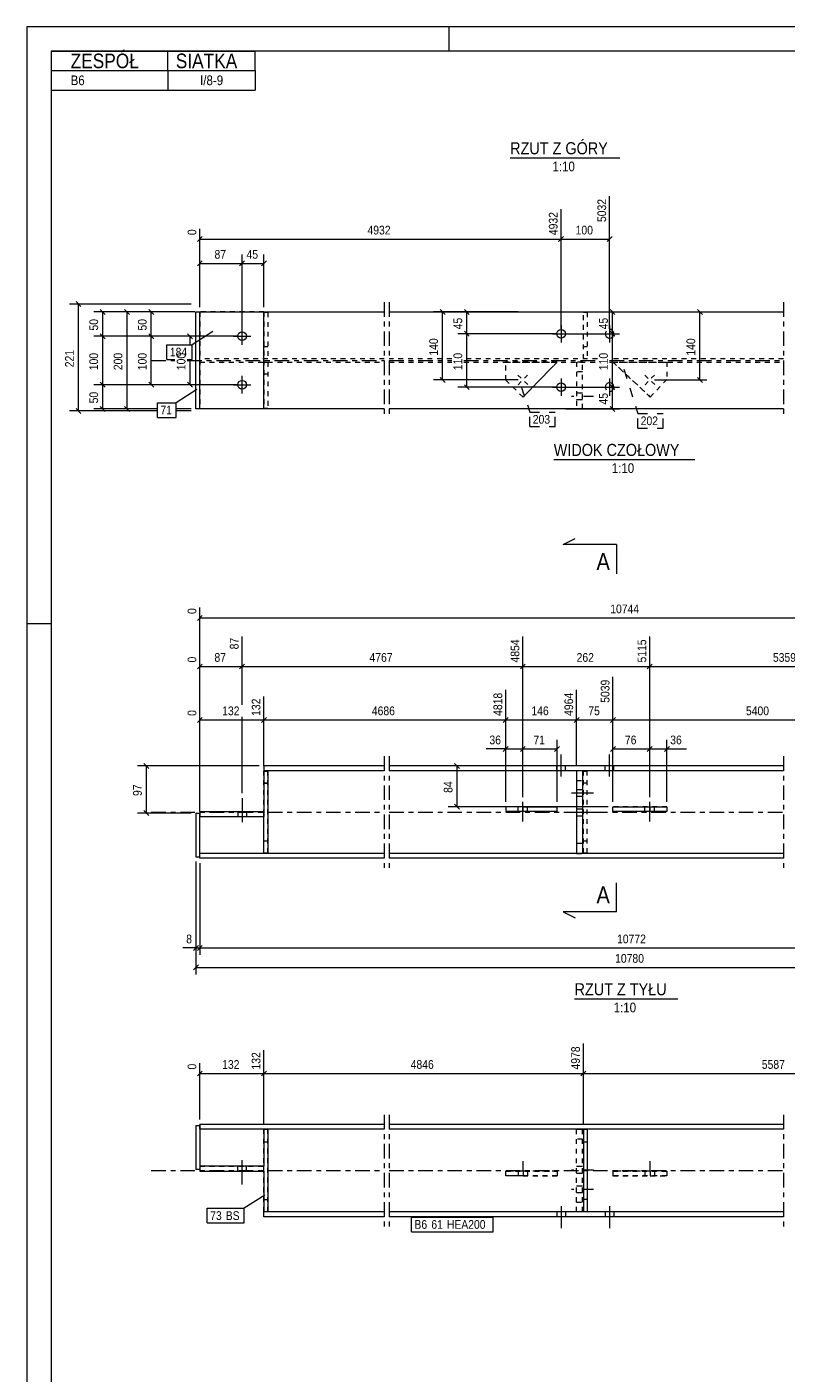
# Model space of a CAD drawing. Header units: millimetres. Extents: x 0 to 297, y 0 to 420.
# Tile 2 of 3: x 0 to 156, y 143 to 420. Entities that reach past the tile are written whole.
import ezdxf

# ---------------------------------------------------------------- set-up
doc = ezdxf.new("R2010")
doc.units = ezdxf.units.MM
for name, pattern in [('XKITLINE00', [0]), ('XKITLINE01', [4, 1, -1, 1, -1]), ('XKITLINE02', [4, 2, -2]), ('XKITLINE03', [6, 3, -1, 1, -1])]:
    doc.linetypes.add(name, pattern=pattern)
for name, color, linetype, lineweight in [('Arkusz rysunku', 3, 'Continuous', 0), ('Element', 2, 'Continuous', 0), ('Inny typ obiektu', 7, 'Continuous', 0), ('Przekrój', 7, 'Continuous', 0), ('Wymiar', 4, 'Continuous', 0), ('Znak elementu', 2, 'Continuous', 0), ('Śruba', 3, 'Continuous', 0)]:
    doc.layers.add(name, color=color, linetype=linetype, lineweight=lineweight)
doc.styles.add('ARIAL', font='ARIAL.TTF')

msp = doc.modelspace()

# ---------------------------------------------------------------- linework, layer by layer
at = {"layer": 'Arkusz rysunku', "linetype": 'XKITLINE00', "lineweight": 0}
for p, q in [((297, 420), (0, 420)), ((0, 420), (0, 0)), ((87, 415), (87, 420)), ((292, 415), (5, 415)), ((5, 415), (5, 5)), ((5, 297), (0, 297))]:
    msp.add_line(p, q, dxfattribs=at)
at = {"layer": 'Element', "linetype": 'XKITLINE00', "lineweight": 0}
for p, q in [((34.82, 341.28), (34.82, 361.28)), ((34.82, 361.28), (35.62, 361.28)), ((35.62, 341.28), (35.62, 361.28)), ((35.62, 361.28), (48.82, 361.28)), ((48.82, 341.28), (48.82, 361.28)), ((48.82, 361.28), (73.62, 361.28)), ((74.62, 361.28), (155.84, 361.28)), ((35.62, 341.28), (34.82, 341.28)), ((73.62, 341.28), (35.62, 341.28)), ((48.82, 341.28), (35.62, 341.28)), ((155.84, 341.28), (74.62, 341.28)), ((73.62, 267.73), (48.82, 267.73)), ((48.82, 267.73), (48.82, 266.73)), ((48.82, 266.73), (48.82, 266.68)), ((73.62, 266.73), (48.82, 266.73)), ((49.62, 266.68), (48.82, 266.68)), ((48.82, 266.68), (48.82, 258.32)), ((49.62, 266.68), (49.62, 249.78)), ((155.84, 267.73), (74.62, 267.73)), ((155.84, 266.73), (74.62, 266.73)), ((113.23, 266.73), (113.23, 249.73)), ((114.43, 266.73), (114.43, 249.73)), ((34.82, 258.03), (34.82, 249.03)), ((34.82, 258.03), (35.62, 258.03)), ((35.62, 258.32), (48.82, 258.32)), ((35.62, 258.32), (35.62, 257.32)), ((35.62, 249.03), (35.62, 258.03)), ((48.82, 258.32), (48.82, 257.32)), ((98.62, 259.32), (98.62, 258.32)), ((102.21, 259.32), (98.62, 259.32)), ((102.21, 258.32), (98.62, 258.32)), ((98.62, 258.32), (98.62, 258.32)), ((102.21, 258.32), (102.21, 259.32)), ((102.21, 259.32), (109.2, 259.32)), ((109.2, 258.32), (102.21, 258.32)), ((109.2, 258.32), (109.2, 259.32)), ((120.72, 258.32), (120.72, 259.32)), ((120.72, 259.32), (128.41, 259.32)), ((128.41, 258.32), (120.72, 258.32)), ((128.41, 258.32), (128.41, 259.32)), ((128.41, 259.32), (131.84, 259.32)), ((131.84, 258.32), (128.41, 258.32)), ((131.84, 259.32), (131.84, 258.32)), ((131.84, 258.32), (131.84, 258.32)), ((35.62, 257.32), (48.82, 257.32)), ((48.82, 249.78), (48.82, 257.32)), ((35.62, 248.73), (35.62, 249.73)), ((73.62, 249.73), (35.62, 249.73)), ((49.62, 249.78), (48.82, 249.78)), ((155.84, 249.73), (74.62, 249.73)), ((34.82, 249.03), (35.62, 249.03)), ((73.62, 248.73), (35.62, 248.73)), ((155.84, 248.73), (74.62, 248.73)), ((35.62, 193.57), (34.82, 193.57)), ((34.82, 193.57), (34.82, 184.57)), ((35.62, 192.87), (35.62, 193.87)), ((73.62, 193.87), (35.62, 193.87)), ((35.62, 193.57), (35.62, 184.57)), ((73.62, 192.87), (35.62, 192.87)), ((49.62, 192.82), (48.82, 192.82)), ((48.82, 192.82), (48.82, 185.28)), ((49.62, 192.82), (49.62, 175.92)), ((155.84, 193.87), (74.62, 193.87)), ((155.84, 192.87), (74.62, 192.87)), ((115.43, 192.82), (114.63, 192.82)), ((114.63, 192.82), (114.63, 175.92)), ((115.43, 192.82), (115.43, 175.92)), ((35.62, 184.57), (34.82, 184.57)), ((48.82, 185.28), (35.62, 185.28)), ((35.62, 185.28), (35.62, 184.28)), ((35.62, 184.28), (48.82, 184.28)), ((48.82, 184.28), (48.82, 185.28)), ((48.82, 184.28), (48.82, 175.92)), ((48.82, 174.87), (48.82, 175.92)), ((48.82, 175.92), (49.62, 175.92)), ((73.62, 175.87), (48.82, 175.87)), ((73.62, 174.87), (48.82, 174.87)), ((155.84, 175.87), (74.62, 175.87)), ((155.84, 174.87), (74.62, 174.87)), ((114.63, 175.92), (115.43, 175.92))]:
    msp.add_line(p, q, dxfattribs=at)
at = {"layer": 'Element', "linetype": 'XKITLINE01', "lineweight": 0}
for p, q in [((35.62, 361.28), (35.62, 350.82)), ((48.82, 361.28), (35.62, 361.28)), ((35.62, 361.28), (35.62, 341.28)), ((48.82, 361.28), (48.82, 341.28)), ((48.82, 351.6), (48.82, 361.2)), ((48.82, 361.2), (49.62, 361.2)), ((49.62, 361.2), (49.62, 351.6)), ((114.63, 351.6), (114.63, 361.2)), ((114.63, 361.2), (115.43, 361.2)), ((115.43, 361.2), (115.43, 351.6)), ((49.62, 354.1), (48.82, 354.1)), ((115.43, 354.1), (114.63, 354.1)), ((73.62, 351.6), (35.62, 351.6)), ((35.62, 341.28), (35.62, 350.95)), ((35.62, 350.95), (73.62, 350.95)), ((49.62, 351.6), (48.82, 351.6)), ((48.82, 341.35), (48.82, 350.95)), ((48.82, 350.95), (49.62, 350.95)), ((49.62, 350.95), (49.62, 341.35)), ((87.5, 351.6), (74.62, 351.6)), ((74.62, 350.95), (87.5, 350.95)), ((117.5, 351.6), (90.02, 351.6)), ((90.02, 350.95), (117.5, 350.95)), ((98.62, 350.95), (109.2, 350.95)), ((98.62, 347.22), (98.62, 350.95)), ((109.2, 350.95), (98.62, 350.95)), ((109.2, 350.95), (102.21, 343.74)), ((102.21, 343.74), (109.2, 350.95)), ((109.2, 350.95), (109.2, 350.95)), ((114.43, 350.95), (113.23, 350.95)), ((113.23, 350.95), (113.23, 341.35)), ((114.43, 341.35), (114.43, 350.95)), ((115.43, 351.6), (114.63, 351.6)), ((155.84, 351.6), (120.02, 351.6)), ((120.02, 350.95), (155.84, 350.95)), ((120.72, 350.95), (131.84, 350.95)), ((128.41, 343.73), (120.72, 350.95)), ((120.72, 350.95), (120.72, 350.95)), ((120.72, 350.95), (131.84, 350.95)), ((120.72, 350.95), (128.41, 343.73)), ((131.84, 350.95), (131.84, 347.37)), ((49.62, 348.45), (48.82, 348.45)), ((102.21, 343.74), (98.62, 347.22)), ((102.21, 343.74), (98.62, 347.22)), ((114.43, 348.95), (113.23, 348.95)), ((131.84, 347.37), (128.41, 343.73)), ((128.41, 343.73), (131.84, 347.37)), ((49.62, 341.35), (48.82, 341.35)), ((73.62, 341.28), (48.82, 341.28)), ((155.84, 341.28), (74.62, 341.28)), ((102.21, 343.74), (102.21, 343.74)), ((113.23, 341.35), (114.43, 341.35)), ((128.41, 343.73), (128.41, 343.73)), ((73.62, 267.73), (48.82, 267.73)), ((48.82, 266.73), (48.82, 257.32)), ((48.82, 249.78), (48.82, 266.68)), ((48.82, 266.68), (49.62, 266.68)), ((49.62, 249.78), (49.62, 266.68)), ((155.84, 267.73), (74.62, 267.73)), ((114.43, 266.73), (113.23, 266.73)), ((114.63, 249.78), (114.63, 266.68)), ((114.63, 266.68), (115.43, 266.68)), ((115.43, 249.78), (115.43, 266.68)), ((49.62, 264.18), (48.82, 264.18)), ((48.82, 264.18), (49.62, 264.18)), ((113.23, 264.73), (114.43, 264.73)), ((115.43, 264.18), (114.63, 264.18)), ((48.82, 257.32), (48.82, 258.32)), ((98.62, 259.32), (98.62, 259.32)), ((109.2, 259.32), (98.62, 259.32)), ((98.62, 258.32), (109.2, 258.32)), ((131.84, 259.32), (120.72, 259.32)), ((120.72, 258.32), (131.84, 258.32)), ((131.84, 259.32), (131.84, 259.32)), ((35.62, 257.32), (48.82, 257.32)), ((35.62, 249.73), (35.62, 257.32)), ((35.62, 257.32), (48.82, 257.32)), ((35.62, 248.73), (35.62, 249.73)), ((48.82, 252.28), (49.62, 252.28)), ((48.82, 252.28), (49.62, 252.28)), ((49.62, 249.78), (48.82, 249.78)), ((114.43, 251.73), (113.23, 251.73)), ((113.23, 249.73), (114.43, 249.73)), ((114.63, 252.28), (115.43, 252.28)), ((115.43, 249.78), (114.63, 249.78)), ((35.62, 193.87), (35.62, 185.28)), ((49.62, 192.82), (48.82, 192.82)), ((48.82, 175.92), (48.82, 192.82)), ((49.62, 175.92), (49.62, 192.82)), ((113.23, 175.87), (113.23, 192.87)), ((113.23, 192.87), (114.43, 192.87)), ((114.43, 175.87), (114.43, 192.87)), ((48.82, 190.32), (49.62, 190.32)), ((48.82, 190.32), (49.62, 190.32)), ((114.43, 190.87), (113.23, 190.87)), ((114.63, 190.32), (115.43, 190.32)), ((35.62, 185.28), (48.82, 185.28)), ((35.62, 185.28), (48.82, 185.28)), ((48.82, 175.87), (48.82, 185.28)), ((48.82, 184.28), (48.82, 185.28)), ((98.62, 184.28), (109.2, 184.28)), ((102.21, 184.28), (98.62, 184.28)), ((98.62, 184.28), (98.62, 184.28)), ((98.62, 183.28), (98.62, 184.28)), ((109.2, 183.28), (98.62, 183.28)), ((102.21, 183.28), (98.62, 183.28)), ((109.2, 184.28), (102.21, 184.28)), ((102.21, 184.28), (102.21, 183.28)), ((102.21, 183.28), (109.2, 183.28)), ((109.2, 184.28), (109.2, 183.28)), ((120.72, 184.28), (131.84, 184.28)), ((128.41, 184.28), (120.72, 184.28)), ((120.72, 184.28), (120.72, 183.28)), ((131.84, 183.28), (120.72, 183.28)), ((120.72, 183.28), (128.41, 183.28)), ((131.84, 184.28), (128.41, 184.28)), ((128.41, 184.28), (128.41, 183.28)), ((128.41, 183.28), (131.84, 183.28)), ((131.84, 184.28), (131.84, 184.28)), ((131.84, 184.28), (131.84, 183.28)), ((48.82, 178.42), (49.62, 178.42)), ((48.82, 178.42), (49.62, 178.42)), ((113.23, 177.87), (114.43, 177.87)), ((115.43, 178.42), (114.63, 178.42)), ((48.82, 175.92), (49.62, 175.92)), ((48.82, 174.87), (48.82, 175.87)), ((114.43, 175.87), (113.23, 175.87))]:
    msp.add_line(p, q, dxfattribs=at)
at = {"layer": 'Element', "linetype": 'XKITLINE03', "lineweight": 0}
for p, q in [((73.62, 363.28), (73.62, 339.28)), ((74.62, 363.28), (74.62, 339.28)), ((155.83, 363.28), (155.83, 339.28)), ((25.62, 351.28), (30.5, 351.28)), ((33.02, 351.28), (73.62, 351.28)), ((74.62, 351.28), (87.5, 351.28)), ((90.02, 351.28), (117.5, 351.28)), ((120.02, 351.28), (155.84, 351.28)), ((73.62, 269.73), (73.62, 246.73)), ((74.62, 269.73), (74.62, 246.73)), ((155.83, 269.73), (155.83, 246.73)), ((25.62, 258.23), (73.62, 258.23)), ((74.62, 258.23), (155.84, 258.23)), ((73.62, 195.87), (73.62, 172.87)), ((74.62, 195.87), (74.62, 172.87)), ((155.83, 195.87), (155.83, 172.87)), ((25.62, 184.37), (73.62, 184.37)), ((74.62, 184.37), (155.84, 184.37))]:
    msp.add_line(p, q, dxfattribs=at)
at = {"layer": 'Inny typ obiektu', "linetype": 'XKITLINE00', "lineweight": 0}
for p, q in [((5, 415), (47, 415)), ((5, 415), (5, 411)), ((29, 411), (29, 415)), ((47, 411), (47, 415)), ((5, 411), (47, 411)), ((5, 411), (5, 407)), ((29, 411), (29, 407)), ((47, 411), (47, 407)), ((5, 407), (47, 407)), ((99.54, 393), (122.13, 393)), ((108.52, 330.85), (137.6, 330.85)), ((112.81, 219.73), (134.11, 219.73))]:
    msp.add_line(p, q, dxfattribs=at)
at = {"layer": 'Przekrój', "linetype": 'XKITLINE00', "lineweight": 0}
for p, q in [((110.43, 313.35), (112.93, 314.6)), ((115.43, 313.35), (110.43, 313.35)), ((121.43, 313.35), (115.43, 313.35)), ((121.43, 313.35), (121.43, 307.35)), ((121.43, 237.66), (121.43, 243.66)), ((110.43, 237.66), (112.93, 236.41)), ((115.43, 237.66), (110.43, 237.66)), ((121.43, 237.66), (115.43, 237.66))]:
    msp.add_line(p, q, dxfattribs=at)
at = {"layer": 'Wymiar', "linetype": 'XKITLINE00', "lineweight": 0}
for p, q in [((120.03, 357.78), (120.03, 385.14)), ((110.03, 357.78), (110.03, 382.44)), ((110.03, 357.78), (110.03, 382.44)), ((35.62, 362.28), (35.62, 378.43)), ((36.13, 376.79), (35.11, 375.77)), ((35.62, 376.28), (110.03, 376.28)), ((110.54, 376.79), (109.52, 375.77)), ((110.54, 376.79), (109.52, 375.77)), ((110.03, 376.28), (120.03, 376.28)), ((120.54, 376.79), (119.52, 375.77)), ((36.13, 371.79), (35.11, 370.77)), ((35.62, 362.28), (35.62, 373.14)), ((44.83, 371.79), (43.81, 370.77)), ((44.83, 371.79), (43.81, 370.77)), ((44.32, 357.28), (44.32, 373.14)), ((44.32, 357.28), (44.32, 373.14)), ((49.33, 371.79), (48.31, 370.77)), ((48.82, 362.28), (48.82, 373.14)), ((35.62, 371.28), (44.32, 371.28)), ((44.32, 371.28), (48.82, 371.28)), ((10.11, 363.42), (11.13, 362.4)), ((33.82, 362.91), (8.76, 362.91)), ((10.62, 340.87), (10.62, 362.91)), ((34.62, 361.28), (13.76, 361.28)), ((15.11, 361.79), (16.13, 360.77)), ((15.62, 356.28), (15.62, 361.28)), ((34.62, 361.28), (18.76, 361.28)), ((20.11, 361.79), (21.13, 360.77)), ((20.62, 341.28), (20.62, 361.28)), ((34.62, 361.28), (23.76, 361.28)), ((25.11, 361.79), (26.13, 360.77)), ((25.62, 356.28), (25.62, 361.28)), ((101.16, 361.28), (83.76, 361.28)), ((85.11, 361.79), (86.13, 360.77)), ((85.62, 347.28), (85.62, 361.28)), ((101.16, 361.28), (88.76, 361.28)), ((90.11, 361.79), (91.13, 360.77)), ((90.62, 356.78), (90.62, 361.28)), ((111.03, 361.28), (122.06, 361.28)), ((120.11, 361.79), (121.13, 360.77)), ((120.62, 356.78), (120.62, 361.28)), ((129.3, 361.28), (140.06, 361.28)), ((138.11, 361.79), (139.13, 360.77)), ((138.62, 347.26), (138.62, 361.28)), ((43.32, 356.28), (13.76, 356.28)), ((43.32, 356.28), (13.76, 356.28)), ((15.11, 356.79), (16.13, 355.77)), ((15.11, 356.79), (16.13, 355.77)), ((15.62, 346.28), (15.62, 356.28)), ((43.32, 356.28), (23.76, 356.28)), ((43.32, 356.28), (23.76, 356.28)), ((25.11, 356.79), (26.13, 355.77)), ((25.11, 356.79), (26.13, 355.77)), ((25.62, 346.28), (25.62, 356.28)), ((43.32, 356.28), (31.76, 356.28)), ((33.11, 356.79), (34.13, 355.77)), ((33.62, 354.51), (33.62, 356.28)), ((109.03, 356.78), (88.76, 356.78)), ((109.03, 356.78), (88.76, 356.78)), ((90.11, 357.29), (91.13, 356.27)), ((90.11, 357.29), (91.13, 356.27)), ((90.62, 345.78), (90.62, 356.78)), ((111.03, 356.78), (122.06, 356.78)), ((111.03, 356.78), (122.06, 356.78)), ((120.11, 357.29), (121.13, 356.27)), ((120.11, 357.29), (121.13, 356.27)), ((120.62, 345.78), (120.62, 356.78)), ((33.62, 346.28), (33.62, 351.51)), ((15.11, 346.79), (16.13, 345.77)), ((15.11, 346.79), (16.13, 345.77)), ((25.11, 346.79), (26.13, 345.77)), ((33.11, 346.79), (34.13, 345.77)), ((101.16, 347.28), (83.76, 347.28)), ((85.11, 347.79), (86.13, 346.77)), ((129.3, 347.26), (140.06, 347.26)), ((138.11, 347.77), (139.13, 346.75)), ((43.32, 346.28), (13.76, 346.28)), ((43.32, 346.28), (13.76, 346.28)), ((15.62, 341.28), (15.62, 346.28)), ((43.32, 346.28), (23.76, 346.28)), ((43.32, 346.28), (31.76, 346.28)), ((109.03, 345.78), (88.76, 345.78)), ((90.11, 346.29), (91.13, 345.27)), ((111.03, 345.78), (122.06, 345.78)), ((111.03, 345.78), (122.06, 345.78)), ((120.11, 346.29), (121.13, 345.27)), ((120.11, 346.29), (121.13, 345.27)), ((120.62, 341.28), (120.62, 345.78)), ((10.11, 341.38), (11.13, 340.36)), ((26.9, 341.28), (13.76, 341.28)), ((15.11, 341.79), (16.13, 340.77)), ((26.9, 341.28), (18.76, 341.28)), ((20.11, 341.79), (21.13, 340.77)), ((33.82, 341.28), (30.77, 341.28)), ((33.82, 341.28), (30.77, 341.28)), ((111.03, 341.28), (122.06, 341.28)), ((120.11, 341.79), (121.13, 340.77)), ((26.9, 340.87), (8.76, 340.87)), ((33.82, 340.87), (30.77, 340.87)), ((35.62, 258.32), (35.62, 300.38)), ((36.13, 298.74), (35.11, 297.72)), ((35.62, 298.23), (211.38, 298.23)), ((44.32, 280.35), (44.32, 294.42)), ((44.32, 280.35), (44.32, 294.42)), ((102.16, 261.32), (102.16, 294.39)), ((102.16, 261.32), (102.16, 294.39)), ((128.3, 261.32), (128.3, 294.39)), ((128.3, 261.32), (128.3, 294.39)), ((36.13, 288.74), (35.11, 287.72)), ((35.62, 258.32), (35.62, 290.38)), ((44.83, 288.74), (43.81, 287.72)), ((44.83, 288.74), (43.81, 287.72)), ((102.66, 288.74), (101.65, 287.72)), ((102.66, 288.74), (101.65, 287.72)), ((128.81, 288.74), (127.79, 287.72)), ((128.81, 288.74), (127.79, 287.72)), ((35.62, 288.23), (44.32, 288.23)), ((44.32, 288.23), (102.16, 288.23)), ((102.16, 288.23), (128.3, 288.23)), ((120.72, 260.32), (120.72, 286.09)), ((120.72, 260.32), (120.72, 286.09)), ((128.3, 288.23), (184.37, 288.23)), ((98.62, 260.32), (98.62, 283.39)), ((98.62, 260.32), (98.62, 283.39)), ((113.23, 267.73), (113.23, 283.39)), ((113.23, 267.73), (113.23, 283.39)), ((48.82, 267.68), (48.82, 282.05)), ((48.82, 267.68), (48.82, 282.05)), ((36.13, 277.74), (35.11, 276.72)), ((35.62, 258.32), (35.62, 279.38)), ((44.32, 262.12), (44.32, 277.83)), ((44.32, 262.12), (44.32, 277.83)), ((49.33, 277.74), (48.31, 276.72)), ((49.33, 277.74), (48.31, 276.72)), ((99.13, 277.74), (98.11, 276.72)), ((99.13, 277.74), (98.11, 276.72)), ((113.74, 277.74), (112.72, 276.72)), ((113.74, 277.74), (112.72, 276.72)), ((121.23, 277.74), (120.21, 276.72)), ((121.23, 277.74), (120.21, 276.72)), ((35.62, 277.23), (48.82, 277.23)), ((48.82, 277.23), (98.62, 277.23)), ((98.62, 277.23), (113.23, 277.23)), ((113.23, 277.23), (120.72, 277.23)), ((120.72, 277.23), (180.84, 277.23)), ((98.62, 260.32), (98.62, 273.09)), ((102.16, 261.32), (102.16, 273.09)), ((102.16, 261.32), (102.16, 273.09)), ((109.2, 260.32), (109.2, 273.09)), ((120.72, 260.32), (120.72, 273.09)), ((128.3, 261.32), (128.3, 273.09)), ((128.3, 261.32), (128.3, 273.09)), ((131.84, 260.32), (131.84, 273.09)), ((98.62, 271.23), (94.6, 271.23)), ((98.62, 271.23), (94.6, 271.23)), ((99.13, 271.74), (98.11, 270.72)), ((98.62, 271.23), (102.16, 271.23)), ((102.66, 271.74), (101.65, 270.72)), ((102.66, 271.74), (101.65, 270.72)), ((102.16, 271.23), (109.2, 271.23)), ((109.71, 271.74), (108.69, 270.72)), ((121.23, 271.74), (120.21, 270.72)), ((120.72, 271.23), (128.3, 271.23)), ((128.81, 271.74), (127.79, 270.72)), ((128.81, 271.74), (127.79, 270.72)), ((128.3, 271.23), (131.84, 271.23)), ((132.34, 271.74), (131.33, 270.72)), ((131.84, 271.23), (135.86, 271.23)), ((131.84, 271.23), (135.86, 271.23)), ((47.82, 267.73), (22.76, 267.73)), ((24.11, 268.24), (25.13, 267.22)), ((24.62, 258.03), (24.62, 267.73)), ((97.62, 267.73), (86.76, 267.73)), ((88.11, 268.24), (89.13, 267.22)), ((88.62, 259.32), (88.62, 267.73)), ((33.82, 258.03), (22.76, 258.03)), ((24.11, 258.54), (25.13, 257.52)), ((119.72, 259.32), (86.76, 259.32)), ((88.11, 259.83), (89.13, 258.81)), ((34.82, 248.03), (34.82, 224.79)), ((34.82, 248.03), (34.82, 228.79)), ((35.62, 247.73), (35.62, 228.79)), ((35.62, 247.73), (35.62, 228.79)), ((34.82, 230.23), (32.13, 230.23)), ((34.82, 230.23), (32.13, 230.23)), ((35.33, 230.74), (34.31, 229.72)), ((34.82, 230.23), (35.62, 230.23)), ((36.13, 230.74), (35.11, 229.72)), ((36.13, 230.74), (35.11, 229.72)), ((35.62, 230.23), (214.18, 230.23)), ((35.33, 226.74), (34.31, 225.72)), ((34.82, 226.23), (214.18, 226.23)), ((48.82, 193.82), (48.82, 209.2)), ((48.82, 193.82), (48.82, 209.2)), ((114.63, 193.82), (114.63, 210.53)), ((114.63, 193.82), (114.63, 210.53)), ((35.62, 194.87), (35.62, 206.53)), ((36.13, 204.88), (35.11, 203.86)), ((35.62, 204.37), (48.82, 204.37)), ((49.33, 204.88), (48.31, 203.86)), ((49.33, 204.88), (48.31, 203.86)), ((48.82, 204.37), (114.63, 204.37)), ((115.14, 204.88), (114.12, 203.86)), ((115.14, 204.88), (114.12, 203.86)), ((114.63, 204.37), (193.48, 204.37))]:
    msp.add_line(p, q, dxfattribs=at)
at = {"layer": 'Znak elementu', "linetype": 'XKITLINE00', "lineweight": 0}
for p, q in [((38.29, 357.25), (34.05, 354.51)), ((28.84, 354.51), (34.05, 354.51)), ((28.84, 351.51), (28.84, 354.51)), ((34.05, 351.51), (34.05, 354.51)), ((28.84, 351.51), (30.5, 351.51)), ((33.02, 351.51), (34.05, 351.51)), ((35.01, 345.31), (30.77, 342.56)), ((26.9, 342.56), (30.77, 342.56)), ((26.9, 339.56), (26.9, 342.56)), ((30.77, 339.56), (30.77, 342.56)), ((26.9, 339.56), (30.77, 339.56)), ((49.01, 179.33), (44.77, 176.59)), ((37.15, 176.59), (44.77, 176.59)), ((37.15, 173.59), (37.15, 176.59)), ((44.77, 173.59), (44.77, 176.59)), ((79.22, 174.77), (96.05, 174.77)), ((79.22, 171.77), (79.22, 174.77)), ((96.05, 171.77), (96.05, 174.77)), ((37.15, 173.59), (44.77, 173.59)), ((79.22, 171.77), (96.05, 171.77))]:
    msp.add_line(p, q, dxfattribs=at)
at = {"layer": 'Znak elementu', "linetype": 'XKITLINE02', "lineweight": 0}
for p, q in [((122.98, 349.48), (125.83, 340.35)), ((101.79, 345.91), (103.6, 340.65)), ((103.6, 340.65), (108.81, 340.65)), ((103.6, 337.65), (103.6, 340.65)), ((108.81, 337.65), (108.81, 340.65)), ((125.83, 340.35), (131.03, 340.35)), ((125.83, 337.35), (125.83, 340.35)), ((131.03, 337.35), (131.03, 340.35)), ((103.6, 337.65), (108.81, 337.65)), ((125.83, 337.35), (131.03, 337.35))]:
    msp.add_line(p, q, dxfattribs=at)
at = {"layer": 'Śruba', "linetype": 'XKITLINE00', "lineweight": 0}
for p, q in [((44.32, 354.48), (44.32, 358.08)), ((110.03, 358.58), (110.03, 354.98)), ((120.03, 358.58), (120.03, 354.98)), ((42.52, 356.28), (46.12, 356.28)), ((108.23, 356.78), (111.83, 356.78)), ((118.23, 356.78), (121.83, 356.78)), ((44.32, 344.48), (44.32, 348.08)), ((101.15, 348.25), (101.82, 347.6)), ((101.18, 346.27), (101.83, 346.94)), ((103.13, 348.28), (102.48, 347.61)), ((103.16, 346.3), (102.49, 346.95)), ((110.03, 347.58), (110.03, 343.98)), ((120.03, 347.58), (120.03, 343.98)), ((127.28, 348.22), (127.96, 347.58)), ((127.34, 346.24), (127.98, 346.92)), ((129.26, 348.28), (128.62, 347.6)), ((129.32, 346.3), (128.64, 346.94)), ((42.52, 346.28), (46.12, 346.28)), ((108.23, 345.78), (111.83, 345.78)), ((118.23, 345.78), (121.83, 345.78)), ((110.03, 265.58), (110.03, 270.08)), ((110.03, 265.58), (110.03, 270.08)), ((120.03, 265.58), (120.03, 270.08)), ((120.03, 265.58), (120.03, 270.08)), ((109.13, 266.73), (109.13, 267.73)), ((109.13, 266.73), (109.13, 267.73)), ((110.93, 266.73), (110.93, 267.73)), ((110.93, 266.73), (110.93, 267.73)), ((119.13, 266.73), (119.13, 267.73)), ((119.13, 266.73), (119.13, 267.73)), ((120.93, 266.73), (120.93, 267.73)), ((120.93, 266.73), (120.93, 267.73)), ((44.32, 261.12), (44.32, 256.12)), ((44.32, 261.12), (44.32, 256.12)), ((116.68, 262.12), (112.18, 262.12)), ((114.43, 262.82), (113.23, 262.82)), ((114.43, 261.42), (113.23, 261.42)), ((43.42, 258.32), (43.42, 257.32)), ((43.42, 258.32), (43.42, 257.32)), ((45.22, 258.32), (45.22, 257.32)), ((45.22, 258.32), (45.22, 257.32)), ((101.17, 258.32), (101.17, 259.32)), ((102.16, 256.32), (102.16, 260.32)), ((103.14, 258.32), (103.14, 259.32)), ((116.68, 258.12), (112.18, 258.12)), ((114.43, 258.82), (113.23, 258.82)), ((127.31, 258.32), (127.31, 259.32)), ((128.3, 256.32), (128.3, 260.32)), ((129.29, 258.32), (129.29, 259.32)), ((114.43, 257.42), (113.23, 257.42)), ((44.32, 181.48), (44.32, 186.48)), ((44.32, 181.48), (44.32, 186.48)), ((43.42, 184.28), (43.42, 185.28)), ((43.42, 184.28), (43.42, 185.28)), ((45.22, 184.28), (45.22, 185.28)), ((45.22, 184.28), (45.22, 185.28)), ((109.13, 175.87), (109.13, 174.87)), ((109.13, 175.87), (109.13, 174.87)), ((110.03, 177.02), (110.03, 172.52)), ((110.03, 177.02), (110.03, 172.52)), ((110.93, 175.87), (110.93, 174.87)), ((110.93, 175.87), (110.93, 174.87)), ((119.13, 175.87), (119.13, 174.87)), ((119.13, 175.87), (119.13, 174.87)), ((120.03, 177.02), (120.03, 172.52)), ((120.03, 177.02), (120.03, 172.52)), ((120.93, 175.87), (120.93, 174.87)), ((120.93, 175.87), (120.93, 174.87))]:
    msp.add_line(p, q, dxfattribs=at)
at = {"layer": 'Śruba', "linetype": 'XKITLINE02', "lineweight": 0}
for p, q in [((114.43, 344.55), (113.23, 344.55)), ((114.43, 344.55), (113.23, 344.55)), ((116.68, 343.85), (112.18, 343.85)), ((116.68, 343.85), (112.18, 343.85)), ((114.43, 343.15), (113.23, 343.15)), ((114.43, 343.15), (113.23, 343.15)), ((102.16, 186.28), (102.16, 182.28)), ((128.3, 186.28), (128.3, 182.28)), ((101.17, 184.28), (101.17, 183.28)), ((103.14, 184.28), (103.14, 183.28)), ((116.68, 184.48), (112.18, 184.48)), ((114.43, 185.18), (113.23, 185.18)), ((114.43, 183.78), (113.23, 183.78)), ((127.31, 184.28), (127.31, 183.28)), ((129.29, 184.28), (129.29, 183.28)), ((116.68, 180.48), (112.18, 180.48)), ((114.43, 181.18), (113.23, 181.18)), ((114.43, 179.78), (113.23, 179.78))]:
    msp.add_line(p, q, dxfattribs=at)
at = {"layer": 'Śruba', "linetype": 'XKITLINE00', "lineweight": 0}
for centre in [(44.32, 356.28), (110.03, 356.78), (44.32, 346.28), (110.03, 345.78)]:
    msp.add_circle(centre, 0.9, dxfattribs=at)
for centre, start, end in [((120.03, 356.78), 142.1189, 90.6126), ((120.03, 345.78), 269.3874, 219.375)]:
    msp.add_arc(centre, 0.9, start, end, dxfattribs=at)

# ---------------------------------------------------------------- texts
at = {"layer": 'Inny typ obiektu', "style": 'ARIAL', "width": 0.85}
for s, height, p in [('ZESPÓŁ', 3, (9, 411.5)), ('SIATKA', 3, (30.66, 411.5)), ('B6', 2, (9, 408)), ('I/8-9', 2, (35.67, 408)), ('RZUT Z GÓRY', 2.5, (99.54, 393.75)), ('1:10', 2, (108.24, 390.25)), ('WIDOK CZOŁOWY', 2.5, (108.52, 331.6)), ('1:10', 2, (120.46, 328.1)), ('RZUT Z TYŁU', 2.5, (112.81, 220.48)), ('1:10', 2, (120.86, 216.98))]:
    msp.add_text(s, height=height, dxfattribs=at).set_placement(p)
at = {"layer": 'Przekrój', "style": 'ARIAL', "width": 0.85}
for p in [(117.32, 308.1), (117.32, 239.41)]:
    msp.add_text('A', height=3.5, dxfattribs=at).set_placement(p)
at = {"layer": 'Wymiar', "style": 'ARIAL', "width": 0.85}
for s, rotation, p in [('5032', 90.0002, (119.31, 379.8)), ('4932', 90.0002, (109.31, 377.1)), ('0', 90.0002, (34.9, 377.1)), ('50', 90.0002, (14.66, 357.44)), ('50', 90.0002, (24.66, 357.44)), ('45', 90.0002, (89.66, 357.7)), ('45', 90.0002, (119.66, 357.7)), ('140', 90.0002, (84.66, 352.27)), ('140', 90.0002, (137.66, 352.27)), ('221', 90.0002, (9.66, 349.88)), ('100', 90.0002, (14.66, 349.27)), ('200', 90.0002, (19.66, 349.28)), ('100', 90.0002, (24.66, 349.27)), ('100', 89.9888, (32.66, 349.28)), ('110', 90.0002, (89.66, 349.28)), ('110', 90.0002, (119.66, 349.28)), ('50', 90.0002, (14.66, 342.44)), ('45', 90.0002, (119.66, 342.2)), ('0', 90.0002, (34.9, 299.05)), ('87', 90.0002, (43.6, 291.75)), ('4854', 90.0002, (101.44, 289.05)), ('5115', 90.0002, (127.58, 289.05)), ('0', 90.0002, (34.9, 289.05)), ('5039', 90.0002, (120, 280.75)), ('132', 90.0002, (48.1, 278.05)), ('4818', 90.0002, (97.9, 278.05)), ('4964', 90.0002, (112.51, 278.05)), ('0', 90.0002, (34.9, 278.05)), ('97', 90.0002, (23.66, 261.54)), ('84', 90.0002, (87.66, 262.19)), ('132', 90.0002, (48.1, 205.19)), ('4978', 90.0002, (113.91, 205.19)), ('0', 90.0002, (34.9, 205.19))]:
    msp.add_text(s, height=1.8, rotation=rotation, dxfattribs=at).set_placement(p)
for s, p in [('4932', (70.15, 377.24)), ('100', (113.03, 377.24)), ('87', (38.64, 372.24)), ('45', (45.24, 372.24)), ('10744', (120.16, 299.19)), ('87', (38.63, 289.19)), ('4767', (70.57, 289.19)), ('262', (113.23, 289.19)), ('5359', (153.67, 289.19)), ('132', (40.22, 278.19)), ('4686', (71.05, 278.19)), ('146', (103.92, 278.19)), ('75', (115.64, 278.19)), ('5400', (148.11, 278.19)), ('36', (95.27, 272.19)), ('71', (104.34, 272.19)), ('76', (123.18, 272.19)), ('36', (132.51, 272.19)), ('8', (32.81, 231.19)), ('10772', (121.56, 231.19)), ('10780', (121.16, 227.19)), ('132', (40.22, 205.33)), ('4846', (79.05, 205.33)), ('5587', (151.38, 205.33))]:
    msp.add_text(s, height=1.8, dxfattribs=at).set_placement(p)
at = {"layer": 'Znak elementu', "style": 'ARIAL', "width": 0.85}
for s, p in [('184', (29.44, 352.11)), ('71', (27.5, 340.16)), ('203', (104.2, 338.25)), ('202', (126.43, 337.95)), ('73', (37.75, 174.19)), ('BS', (40.96, 174.19)), ('B6', (79.82, 172.37)), ('61', (83.3, 172.37)), ('HEA200', (86.51, 172.37))]:
    msp.add_text(s, height=1.8, dxfattribs=at).set_placement(p)

doc.saveas('drawing.dxf')
